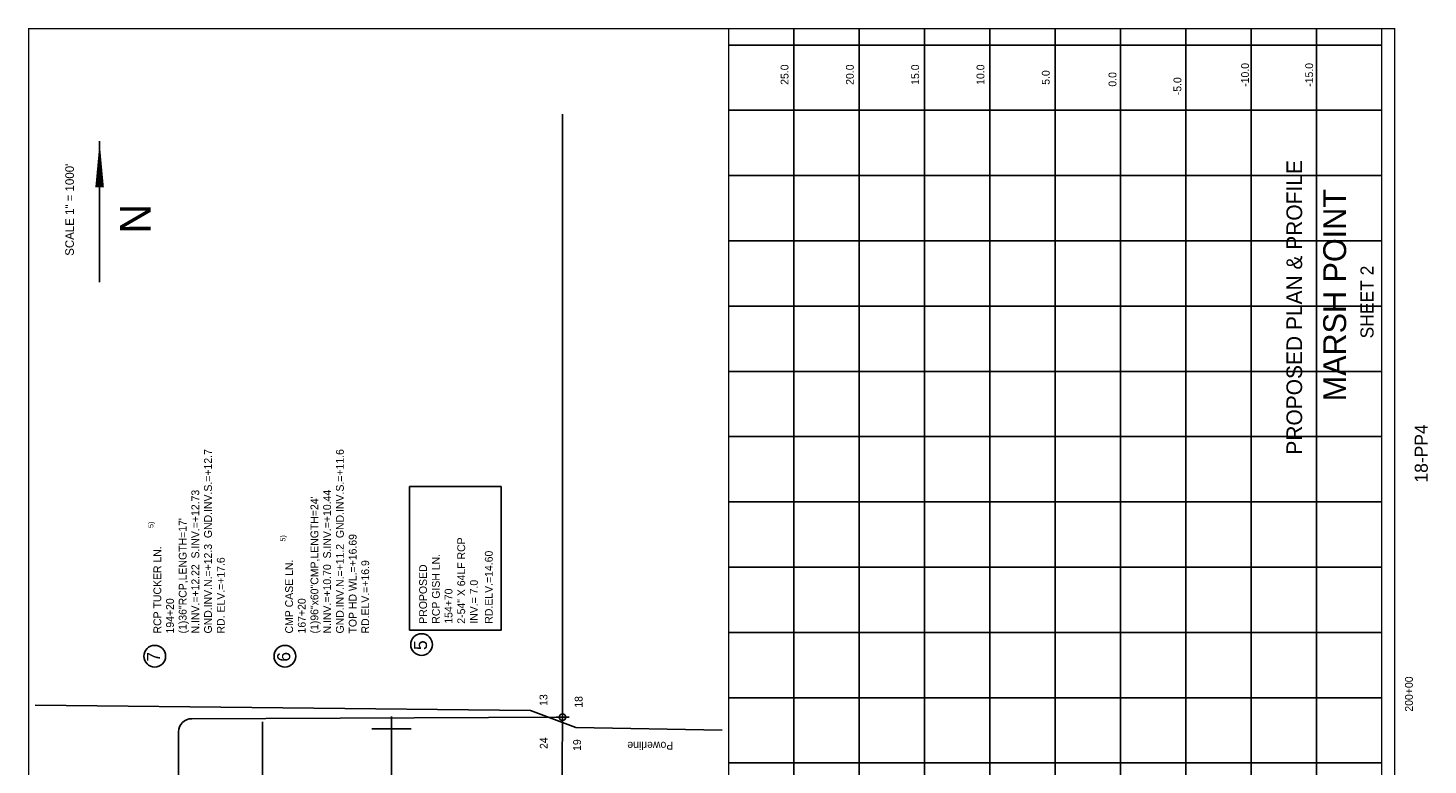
# Model space of a CAD drawing. Extents: x 215317 to 226037, y 859532 to 875544.
# Tile 3 of 3: x 215317 to 226037, y 869898 to 875544. Entities that reach past the tile are written whole.
import ezdxf
from ezdxf.enums import TextEntityAlignment as Align

# ---------------------------------------------------------------- set-up
doc = ezdxf.new("R2010")
doc.units = 0
doc.header["$LTSCALE"] = 800
doc.header["$PDMODE"] = 34
doc.header["$PDSIZE"] = 50
doc.linetypes.add('DIVIDE', pattern=[0])
doc.linetypes.add('STREAM', pattern=[0])
for name, color, linetype in [('BORDER', 1, 'CONTINUOUS'), ('GRID', 2, 'CONTINUOUS'), ('MAJROADS', 9, 'CONTINUOUS'), ('POWERLINES', 14, 'DIVIDE'), ('PROPOSED', 7, 'CONTINUOUS'), ('SEC', 2, 'CONTINUOUS'), ('STATIONS', 7, 'CONTINUOUS'), ('STRUCTTEXT', 7, 'CONTINUOUS'), ('TEXT', 7, 'CONTINUOUS'), ('TRUNKS', 5, 'STREAM'), ('WSHEDS', 3, 'CONTINUOUS')]:
    doc.layers.add(name, color=color, linetype=linetype)

msp = doc.modelspace()

# ---------------------------------------------------------------- linework, layer by layer
at = {"layer": 'BORDER', "color": 0, "const_width": 10}
msp.add_lwpolyline([(225782, 859539), (225782, 875539), (215322, 875539), (215322, 859539)], close=True, dxfattribs=at)
for points in [[(220682, 859539), (220682, 875539)], [(225682, 859539), (225682, 875539)]]:
    msp.add_lwpolyline(points, dxfattribs=at)
at = {"layer": 'GRID', "color": 0}
for points in [[(221182, 859539), (221182, 875539)], [(221682, 859539), (221682, 875539)], [(222182, 859539), (222182, 875539)], [(222682, 859539), (222682, 875539)], [(223182, 859539), (223182, 875539)], [(223682, 859532), (223682, 875539)], [(224182, 859539), (224182, 875539)], [(224682, 859539), (224682, 875539)], [(225182, 859539), (225182, 875539)], [(225682, 875414), (220682, 875414)], [(225682, 874914), (220682, 874914)], [(225682, 874414), (220682, 874414)], [(225682, 873914), (220682, 873914)], [(225682, 873414), (220682, 873414)], [(225682, 872914), (220682, 872914)], [(225682, 872414), (220682, 872414)], [(225682, 871914), (220682, 871914)], [(225682, 871414), (220682, 871414)], [(225682, 870914), (220682, 870914)], [(225682, 870414), (220682, 870414)], [(225682, 869914), (220682, 869914)]]:
    msp.add_lwpolyline(points, dxfattribs=at)
at = {"layer": 'MAJROADS', "color": 0}
msp.add_lwpolyline([(217113, 859744), (217113, 870228)], dxfattribs=at)
at = {"layer": 'POWERLINES', "color": 0}
msp.add_lwpolyline([(220632, 870165), (219511, 870185), (219164, 870316), (215372, 870358)], dxfattribs=at)
at = {"layer": 'PROPOSED', "color": 0}
msp.add_lwpolyline([(218239, 870931), (218939, 870931), (218939, 872031), (218239, 872031)], close=True, dxfattribs=at)
msp.add_circle((218331, 870821), 83.2, dxfattribs=at)
at = {"layer": 'SEC', "color": 0}
msp.add_point((219410, 870264), dxfattribs=at)
at = {"layer": 'STATIONS', "color": 0}
msp.add_line((217950, 870175), (218250, 870175), dxfattribs=at)
at = {"layer": 'STRUCTTEXT', "color": 0}
for centre in [(216287, 870732), (217284, 870732)]:
    msp.add_circle(centre, 83.2, dxfattribs=at)
at = {"layer": 'TEXT', "color": 0}
msp.add_line((215865, 874677), (215865, 873597), dxfattribs=at)
msp.add_lwpolyline([(215865, 874677, 0, 65.7, 0), (215865, 874325, 65.7, 65.7, 0)], format="xyseb", dxfattribs=at)
at = {"layer": 'TRUNKS', "color": 0}
msp.add_lwpolyline([(218155, 859589), (218075, 859783), (218094, 865008), (218100, 870270)], dxfattribs=at)
at = {"layer": 'WSHEDS', "color": 0}
msp.add_lwpolyline([(219410, 874883), (219410, 870363), (219387, 865249), (220153, 865220), (220487, 863009), (220632, 863030)], dxfattribs=at)
msp.add_lwpolyline([(216732, 859589), (216722, 859669, 0.336805), (216638, 859755), (216571, 859765, -0.394323), (216486, 859872), (216512, 860196, 0.025162), (216513, 860206), (216505, 860591, 0.014661), (216505, 860597), (216467, 861081, -0.034296), (216467, 861095), (216487, 861435, 0.021713), (216487, 861444), (216474, 861900, 0.002099), (216474, 861900), (216461, 862253, -0.006138), (216461, 862256), (216452, 863005, -0.005346), (216452, 863007), (216470, 864929, 0.002364), (216470, 864930), (216470, 870153, -0.413056), (216570, 870253), (219410, 870264, 0.413056)], format="xyb", dxfattribs=at)

# ---------------------------------------------------------------- texts
at = {"layer": 'POWERLINES', "color": 0}
msp.add_text('Powerline', height=60, rotation=180, dxfattribs=at).set_placement((220258, 870076))
at = {"layer": 'PROPOSED', "color": 0}
for s, height, p in [('PROPOSED PLAN & PROFILE', 120, (225073, 873404)), ('18-PP4', 100, (226035, 872285))]:
    msp.add_text(s, height=height, rotation=90, dxfattribs=at).set_placement(p, align=Align.CENTER)
for s, height, p in [('2-54" X 64LF RCP', 59.94, (218664, 870981)), ('RCP GISH LN.', 59.94, (218470, 870981)), ('RD.ELV.=14.60', 59.94, (218875, 870981)), ('PROPOSED', 59.9, (218372, 870981)), ('154+70', 59.9, (218567, 870981)), ('INV.= 7.0', 59.9, (218761, 870981)), ('5', 99.9, (218372, 870779))]:
    msp.add_text(s, height=height, rotation=90, dxfattribs=at).set_placement(p)
at = {"layer": 'STRUCTTEXT', "color": 0}
for s, height, p in [('GND.INV.N.=+12.3  GND.INV.S.=+12.7', 59.94, (216725, 870906)), ('GND.INV.N.=+11.2  GND.INV.S.=+11.6', 59.94, (217735, 870906)), ('N.INV.=+12.22  S.INV.=+12.73', 59.94, (216628, 870906)), ('N.INV.=+10.70  S.INV.=+10.44', 59.94, (217637, 870906)), ('(1)96"x60"CMP,LENGTH=24\'', 59.94, (217540, 870906)), ('(1)36"RCP,LENGTH=17\'', 59.94, (216531, 870906)), ('5)', 40, (216277, 871714)), ('5)', 40, (217288, 871610)), ('TOP HD WL.=+16.69', 59.94, (217833, 870906)), ('RCP TUCKER LN.', 59.94, (216337, 870906)), ('RD. ELV.=+17.6', 59.94, (216823, 870906)), ('RD.ELV.=+16.9', 59.94, (217929, 870906)), ('CMP CASE LN.', 59.94, (217346, 870906)), ('194+20', 59.9, (216434, 870906)), ('167+20', 59.9, (217443, 870906)), ('7', 99.9, (216328, 870690)), ('6', 99.9, (217325, 870690))]:
    msp.add_text(s, height=height, rotation=90, dxfattribs=at).set_placement(p)
at = {"layer": 'TEXT', "color": 0}
for s, p in [('25.0', (221140, 875109)), ('20.0', (221640, 875109)), ('15.0', (222140, 875109)), ('10.0', (222640, 875109)), ('5.0', (223140, 875109)), ('0.0', (223651, 875095)), ('-5.0', (224148, 875029))]:
    msp.add_text(s, height=60, rotation=90, dxfattribs=at).set_placement(p)
for s, height, p in [('-10.0', 60, (224666, 875185)), ('-15.0', 60, (225157, 875185)), ('SCALE 1" = 1000\'', 65.73, (215668, 874152)), (' MARSH POINT', 175, (225410, 873465)), ('N', 235, (216256, 874083)), ('SHEET 2', 100, (225620, 873445)), ('200+00', 60, (225921, 870442)), ('13', 60, (219294, 870396)), ('18', 60, (219563, 870382)), ('24', 60, (219296, 870066)), ('19', 60, (219551, 870051))]:
    msp.add_text(s, height=height, rotation=90, dxfattribs=at).set_placement(p, align=Align.CENTER)

doc.saveas('drawing.dxf')
